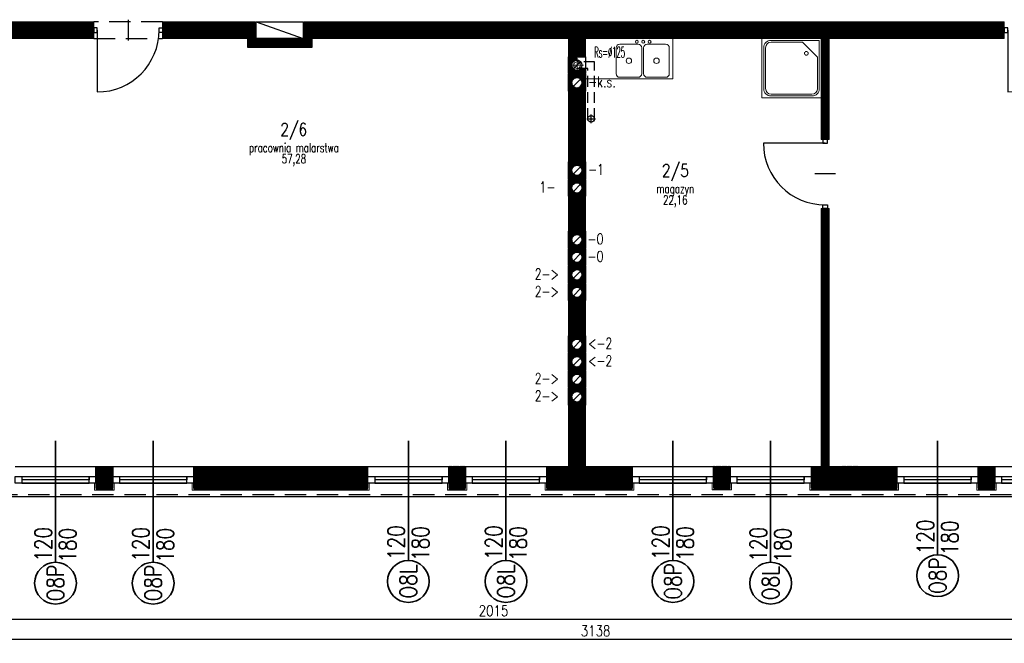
# Model space of a CAD drawing. Header units: inches. Extents: x 27484 to 71626, y -45113 to 39.
# Tile 176 of 256: x 33727 to 35189, y -26283 to -25358. Entities that reach past the tile are written whole.
import ezdxf
from ezdxf.enums import TextEntityAlignment as Align

# ---------------------------------------------------------------- set-up
doc = ezdxf.new("R2010")
doc.units = ezdxf.units.IN
doc.header["$LTSCALE"] = 50
doc.header["$MEASUREMENT"] = 0
doc.linetypes.add('DASHED2', pattern=[9.525, 6.35, -3.175])
doc.linetypes.add('KRE-PUN1', pattern=[2, 1, -0.5, 0, -0.5])
for name, color, linetype in [('_sciany nowe', 5, 'Continuous'), ('_widok', 1, 'Continuous'), ('A-rdzenie zelbetowe', 6, 'Continuous'), ('B-IKS', 4, 'Continuous'), ('B-IKS-OPIS', 4, 'Continuous'), ('B-IKS-OS', 4, 'KRE-PUN1'), ('B-IWE', 2, 'Continuous'), ('B-IWE-KAN', 7, 'Continuous'), ('R-DIM', 6, 'Continuous'), ('R-MET-IWE', 2, 'Continuous'), ('R-MET-OKN-OPIS', 7, 'Continuous'), ('R-MET-OKN-OPIS-SYM', 2, 'Continuous'), ('R-MET-POM-OPIS', 7, 'Continuous'), ('R-MET-POM-OPIS-NR', 2, 'Continuous'), ('R-MET-POM-OPIS-POM', 7, 'Continuous'), ('rz_wentylacja', 10, 'Continuous'), ('S-DRZ-', 7, 'Continuous'), ('S-DRZ-O', 7, 'Continuous'), ('S-DRZ-SKRZYD', 5, 'Continuous'), ('S-DRZ-WEGAR', 7, 'Continuous')]:
    doc.layers.add(name, color=color, linetype=linetype)
for name, color, linetype, lineweight in [('A-ARMATURA', 45, 'Continuous', 5), ('A-okna projektowane', 4, 'Continuous', 30), ('A-PRZERYW', 7, 'DASHED2', 18), ('A-SCIANY', 5, 'Continuous', 18), ('A-WID', 1, 'Continuous', 9), ('A-ść. istn.', 8, 'Continuous', 0), ('B-IWE-KS', 7, 'Continuous', 20), ('mat', 7, 'Continuous', 9), ('R-MET-DRZ', 7, 'Continuous', 15), ('R-MET-OKN', 7, 'Continuous', 35)]:
    doc.layers.add(name, color=color, linetype=linetype, lineweight=lineweight)
doc.styles.add('MET_OKN', font='SIMPLEX.SHX')
doc.styles.add('MET_POM', font='simplex.shx')
doc.styles.add('MM_050', font='romans.shx', dxfattribs={"width": 0.8, "height": 16})
doc.styles.get("Standard").update_dxf_attribs({"font": 'romans.shx'})
doc.dimstyles.new('AM100', dxfattribs={"dimtxt": 0.18, "dimasz": 1, "dimexe": 0, "dimexo": 0, "dimgap": 0, "dimtad": 0, "dimdec": 4, "dimdsep": 46, "dimtxsty": 'MM_050', "dimblk1": 'W1', "dimblk2": 'W1', "dimsah": 1, "dimcen": 4, "dimse1": 1, "dimse2": 1, "dimclrd": 256, "dimclre": 256, "dimclrt": 2, "dimadec": 5, "dimazin": 0, "dimtfac": 0.444444, "dimtdec": 4, "dimtix": 1, "dimtmove": 2, "dimatfit": 3, "dimldrblk": 'W1', "dimfxl": 1, "dimtvp": 0.777778, "dimtolj": 1, "dimarcsym": 0})
pattern_1 = [(45, (31560.1443, -34930.5661), (-0.88388348, 0.88388348), [])]

# ---------------------------------------------------------------- blocks, each defined once
blk = doc.blocks.new('D90-L-DL')
at = {"layer": 'S-DRZ-'}
blk.add_arc((-45, 0), 90, 270, 0, dxfattribs=at)
at = {"layer": 'S-DRZ-O'}
blk.add_line((0, 15.1), (0, -15.1), dxfattribs=at)
at = {"layer": 'S-DRZ-SKRZYD'}
blk.add_line((-45, 0), (-45, -90), dxfattribs=at)
at = {"layer": 'S-DRZ-WEGAR'}
for points in [[(-50, -3.5), (-45, -3.5), (-45, 3.5), (-50, 3.5)], [(45, 3.5), (50, 3.5), (50, -3.5), (45, -3.5)]]:
    blk.add_lwpolyline(points, close=True, dxfattribs=at)
blk = doc.blocks.new('A$C72AE00F3')
at = {"layer": 'A-ARMATURA', "color": 0}
for p, q in [((130, 60), (0, 60)), ((0, 60), (0, 0)), ((130, 60), (130, 0)), ((5.5, 7.9), (5.5, 46.1)), ((10.9, 51.5), (38.2, 51.5)), ((43.6, 46.1), (43.6, 7.9)), ((46.4, 7.9), (46.4, 46.1)), ((51.9, 51.5), (79.1, 51.5)), ((84.6, 46.1), (84.6, 7.9)), ((84.6, 37.9), (84.6, 7.9)), ((38.2, 2.5), (10.9, 2.5)), ((79.1, 2.5), (51.9, 2.5)), ((130, 0), (0, 0))]:
    blk.add_line(p, q, dxfattribs=at)
for centre, radius in [((34.7, 55.2), 2.15), ((44.2, 55.2), 2.15), ((53.7, 55.2), 2.15), ((24.5, 27), 4.09), ((65.5, 27), 4.09)]:
    blk.add_circle(centre, radius, dxfattribs=at)
for centre, start, end in [((10.9, 46.1), 90, 180), ((38.2, 46.1), 0, 90), ((51.9, 46.1), 90, 180), ((79.1, 46.1), 0, 90), ((10.9, 7.9), 180, 270), ((38.2, 7.9), 270, 0), ((51.9, 7.9), 180, 270), ((79.1, 7.9), 270, 0)]:
    blk.add_arc(centre, 5.45, start, end, dxfattribs=at)
blk = doc.blocks.new('NATR80_K')
for p, q in [((-80, 80), (0, 80)), ((-80, 0), (-80, 80)), ((0, 80), (0, 0)), ((-77.5, 67.5), (-77.5, 12.5)), ((-75, 67.5), (-75, 12.5)), ((-12.5, 77.5), (-67.5, 77.5)), ((-12.5, 75), (-67.5, 75)), ((-5, 25), (-5, 67.5)), ((-2.5, 2.5), (-2.5, 67.5)), ((-25, 5), (-5, 25)), ((0, 0), (-80, 0)), ((-67.5, 5), (-25, 5)), ((-67.5, 2.5), (-2.5, 2.5))]:
    blk.add_line(p, q)
blk.add_circle((-20, 20), 2.5)
for centre, radius, start, end in [((-67.5, 67.5), 10, 90, 180), ((-67.5, 67.5), 7.5, 90, 180), ((-12.5, 67.5), 10, 0, 90), ((-12.5, 67.5), 7.5, 0, 90), ((-67.5, 12.5), 10, 180, 270), ((-67.5, 12.5), 7.5, 180, 270)]:
    blk.add_arc(centre, radius, start, end)
blk = doc.blocks.new('IKS00010')
at = {"layer": 'B-IKS'}
blk.add_circle((0, 0), 5, dxfattribs=at)
at = {"layer": 'B-IKS-OS'}
for p, q in [((-6.5, 0), (6.5, 0)), ((0, -6.5), (0, 6.5))]:
    blk.add_line(p, q, dxfattribs=at)
at = {"layer": 'B-IKS-OPIS', "width": 0.75}
blk.add_attdef('DIA', (4, 4), '', height=9, dxfattribs=at)
blk = doc.blocks.new('IWE-KS')
at = {"layer": 'B-IWE-KS'}
for p, q in [((9.7, 0), (-9.7, 0)), ((0, -9.7), (0, 9.7))]:
    blk.add_line(p, q, dxfattribs=at)
blk.add_circle((0, 0), 5, dxfattribs=at)
at = {"layer": 'R-MET-IWE', "oblique": -180, "text_generation_flag": 6, "width": 0.464286}
blk.add_attdef('NR', text='', height=14.1, rotation=180, dxfattribs=at).set_placement((19.9, -0.1), align=Align.MIDDLE)
blk = doc.blocks.new('MPOM0239')
at = {"layer": 'R-MET-POM-OPIS', "style": 'MET_POM', "width": 0.7}
for tag, p in [('POS', (0, -0.225)), ('ARE', (0, -0.49))]:
    blk.add_attdef(tag, text='', height=0.2, dxfattribs=at).set_placement(p, align=Align.CENTER)
at = {"layer": 'R-MET-POM-OPIS', "style": 'MET_POM', "width": 0.7, "flags": 1}
blk.add_attdef('UNI', (0.246, -0.49), '', height=0.2, dxfattribs=at)
at = {"layer": 'R-MET-POM-OPIS-NR', "style": 'MET_POM', "width": 0.8}
blk.add_attdef('NR', text='', height=0.2, dxfattribs=at).set_placement((-0.003, 0.269), align=Align.CENTER)
at = {"layer": 'R-MET-POM-OPIS-POM', "style": 'MET_POM', "width": 0.7}
blk.add_attdef('POM', text='', height=0.2, dxfattribs=at).set_placement((0, 0.022), align=Align.CENTER)
blk = doc.blocks.new('IWE0W')
at = {"layer": 'B-IWE-KAN'}
blk.add_lwpolyline([(0.854, 0.854, -1), (0.146, 0.146), (0.854, 0.854, 1), (0.146, 0.146)], format="xyb", dxfattribs=at)
blk = doc.blocks.new('IWE0W011')
at = {"layer": 'B-IWE'}
blk.add_lwpolyline([(0, 0), (25, 0), (25, 25), (0, 25), (0, 0)], dxfattribs=at)
at = {"xscale": 15, "yscale": 15, "zscale": 15}
blk.add_blockref('IWE0W', (5, 5), dxfattribs=at)
at = {"layer": 'R-MET-IWE', "width": 0.75}
blk.add_attdef('NR', text='', height=9.5, dxfattribs=at).set_placement((12.5, 37), align=Align.MIDDLE)
blk = doc.blocks.new('MET-OK')
at = {"layer": 'R-MET-OKN'}
blk.add_lwpolyline([(0, -42.9), (0, 42.9, 0.581818)], format="xyb", dxfattribs=at)
blk.add_circle((0, 66.1), 23.2, dxfattribs=at)
at = {"layer": 'R-MET-OKN-OPIS', "style": 'MET_OKN', "width": 0.8}
for tag, p in [('SO', (-4.2, 40.7)), ('HO', (23, 40.7))]:
    blk.add_attdef(tag, text='', height=18.8, rotation=90, dxfattribs=at).set_placement(p, align=Align.RIGHT)
at = {"layer": 'R-MET-OKN-OPIS-SYM', "style": 'MET_OKN', "width": 0.8}
blk.add_attdef('SYM', text='', height=18.8, rotation=90, dxfattribs=at).set_placement((9.4, 66.1), align=Align.CENTER)
blk = doc.blocks.new('W1')
for p, q in [((-6, 0), (6, 0)), ((-4.2, -4.2), (4.2, 4.2)), ((0, 6), (0, -6))]:
    blk.add_line(p, q)
blk = doc.blocks.new('*D179')
at = {"layer": 'Defpoints', "color": 0, "ltscale": 0.1, "transparency": 16777216}
for p in [(33013.5, -26065), (36151.5, -26065), (36151.5, -26277.4)]:
    blk.add_point(p, dxfattribs=at)
at = {"layer": 'R-DIM', "lineweight": -2, "ltscale": 0.1, "transparency": 16777216}
blk.add_line((33014.5, -26277.4), (36150.5, -26277.4), dxfattribs=at)
for p, rotation in [((33013.5, -26277.4), 179.9999999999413), ((36151.5, -26277.4), 359.9999999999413)]:
    blk.add_blockref('W1', p, dxfattribs=dict(at, rotation=rotation))
at = {"layer": 'R-DIM', "color": 2, "ltscale": 0.1, "transparency": 16777216, "insert": (34582.5, -26265), "char_height": 16, "attachment_point": 5, "style": 'MM_050'}
blk.add_mtext('\\A1;3138', dxfattribs=at)
blk = doc.blocks.new('*D184')
at = {"layer": 'Defpoints', "color": 0, "ltscale": 0.1, "transparency": 16777216}
for p in [(33423.5, -26065), (35438.5, -26063), (35438.5, -26247.6)]:
    blk.add_point(p, dxfattribs=at)
at = {"layer": 'R-DIM', "lineweight": -2, "ltscale": 0.1, "transparency": 16777216}
blk.add_line((33424.5, -26247.6), (35437.5, -26247.6), dxfattribs=at)
for p, rotation in [((33423.5, -26247.6), 179.9999999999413), ((35438.5, -26247.6), 359.9999999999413)]:
    blk.add_blockref('W1', p, dxfattribs=dict(at, rotation=rotation))
at = {"layer": 'R-DIM', "color": 2, "ltscale": 0.1, "transparency": 16777216, "insert": (34431, -26235.1), "char_height": 16, "attachment_point": 5, "style": 'MM_050'}
blk.add_mtext('\\A1;2015', dxfattribs=at)

msp = doc.modelspace()

# ---------------------------------------------------------------- hatches: boundary and pattern name
at = {"layer": 'A-ść. istn.', "ltscale": 0.1}
h = msp.add_hatch(dxfattribs=at)
h.set_pattern_fill('ANSI31', color=256, scale=10)
h.set_pattern_definition(pattern_1)
h.paths.add_polyline_path([(33637.48246, -25360.96968), (33637.48246, -25373.46968), (33837.48246, -25373.46968), (33837.48246, -25369.89968), (33837.48246, -25360.96968)])
h.paths.add_polyline_path([(33837.48246, -25385.96968), (33837.48246, -25373.46968), (33637.48246, -25373.46968), (33637.48246, -25385.96968)])
h.paths.add_polyline_path([(34554.98246, -25373.46968), (34554.98246, -25385.96968), (34567.48246, -25385.96968), (34917.48246, -25385.96968), (34929.48246, -25385.96968), (35189.48246, -25385.96968), (35189.48246, -25373.46968)])
h.paths.add_polyline_path([(34554.98246, -25360.96968), (34554.98246, -25373.46968), (35189.48246, -25373.46968), (35189.48246, -25369.89968), (35189.48246, -25360.96968)])
h.paths.add_polyline_path([(35291.48246, -25373.46968), (35291.48246, -25377.03968), (35291.48246, -25385.96968), (35509.98246, -25385.96968), (35509.98246, -25373.46968)])
h.paths.add_polyline_path([(35291.48246, -25360.96968), (35291.48246, -25373.46968), (35509.98246, -25373.46968), (35509.98246, -25360.96968)])
h.paths.add_polyline_path([(35509.98246, -25360.96968), (35509.98246, -25373.46968), (35802.48246, -25373.46968), (35802.48246, -25360.96968)])
h.paths.add_polyline_path([(35802.48246, -25385.96968), (35802.48246, -25373.46968), (35509.98246, -25373.46968), (35509.98246, -25385.96968), (35522.48246, -25385.96968)])
h.paths.add_polyline_path([(34161.48246, -25373.46968), (34161.48246, -25385.96968), (34554.98246, -25385.96968), (34554.98246, -25373.46968)])
h.paths.add_polyline_path([(34161.48246, -25360.96968), (34161.48246, -25373.46968), (34554.98246, -25373.46968), (34554.98246, -25360.96968)])
h = msp.add_hatch(dxfattribs=at)
h.set_pattern_fill('ANSI31', color=256, scale=10)
h.set_pattern_definition(pattern_1)
h.paths.add_polyline_path([(33939.48246, -25360.96968), (33939.48246, -25373.46968), (34014.98246, -25373.46968), (34014.98246, -25360.96968)])
h.paths.add_polyline_path([(33939.48246, -25373.46968), (33939.48246, -25377.03968), (33939.48246, -25385.96968), (34014.98246, -25385.96968), (34014.98246, -25373.46968)])
h.paths.add_polyline_path([(34014.98246, -25360.96968), (34014.98246, -25373.46968), (34077.48246, -25373.46968), (34077.48246, -25360.96968)])
h.paths.add_polyline_path([(34014.98246, -25373.46968), (34014.98246, -25385.96968), (34065.48246, -25385.96968), (34065.48246, -25398.96968), (34077.48246, -25398.96968), (34077.48246, -25373.46968)])
h.paths.add_polyline_path([(34161.48246, -25398.96968), (34161.48246, -25385.96968), (34161.48246, -25373.46968), (34149.48246, -25373.46968), (34149.48246, -25386.96968), (34077.48246, -25386.96968), (34077.48246, -25398.96968)])
h.paths.add_polyline_path([(34161.48246, -25360.96968), (34149.48246, -25360.96968), (34149.48246, -25373.46968), (34161.48246, -25373.46968)])
h = msp.add_hatch(dxfattribs=at)
h.set_pattern_fill('ANSI31', color=256, scale=10)
h.set_pattern_definition(pattern_1)
h.paths.add_polyline_path([(34554.98246, -25385.96968), (34542.48246, -25385.96968), (34542.48246, -25412.96968), (34554.98246, -25412.96968)])
h.paths.add_polyline_path([(34567.48246, -25385.96968), (34554.98246, -25385.96968), (34554.98246, -25412.96968), (34567.48246, -25412.96968)])
h.paths.add_polyline_path([(34554.98246, -25432.96968, -0.1989123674), (34549.67916, -25430.77298, -0.6681786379), (34554.98246, -25417.96968), (34554.98246, -25415.72259), (34554.98246, -25412.96968), (34542.48246, -25412.96968), (34542.48246, -25437.96968), (34554.98246, -25437.96968)])
h.paths.add_polyline_path([(34567.48246, -25430.45518), (34560.58557, -25430.45518, -0.2140992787), (34554.98246, -25432.96968), (34554.98246, -25437.96968), (34567.48246, -25437.96968)])
h.paths.add_polyline_path([(34567.48246, -25438.96968), (34554.98246, -25438.96968), (34554.98246, -25443.96968, -0.1989123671), (34560.28576, -25446.16638, -0.6681786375), (34554.98246, -25458.96968), (34554.98246, -25463.96968), (34567.48246, -25463.96968)])
h.paths.add_polyline_path([(34554.98246, -25438.96968), (34542.48246, -25438.96968), (34542.48246, -25463.96968), (34554.98246, -25463.96968), (34554.98246, -25458.96968, -0.1989123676), (34549.67916, -25456.77298, -0.6681786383), (34554.98246, -25443.96968)])
h.paths.add_polyline_path([(34554.98246, -25463.96968), (34542.48246, -25463.96968), (34542.48246, -25568.96968), (34554.98246, -25568.96968)])
h.paths.add_polyline_path([(34567.48246, -25463.96968), (34554.98246, -25463.96968), (34554.98246, -25568.96968), (34567.48246, -25568.96968)])
h.paths.add_polyline_path([(34567.48246, -25568.96968), (34554.98246, -25568.96968), (34554.98246, -25573.96968, -0.1989123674), (34560.28576, -25576.16638, -0.6681786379), (34554.98246, -25588.96968), (34554.98246, -25593.96968), (34567.48246, -25593.96968)])
h.paths.add_polyline_path([(34554.98246, -25568.96968), (34542.48246, -25568.96968), (34542.48246, -25593.96968), (34554.98246, -25593.96968), (34554.98246, -25588.96968, -0.1989123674), (34549.67916, -25586.77298, -0.6681786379), (34554.98246, -25573.96968)])
h.paths.add_polyline_path([(34567.48246, -25594.96968), (34554.98246, -25594.96968), (34554.98246, -25599.96968, -0.1989123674), (34560.28576, -25602.16638, -0.6681786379), (34554.98246, -25614.96968), (34554.98246, -25619.96968), (34567.48246, -25619.96968)])
h.paths.add_polyline_path([(34554.98246, -25594.96968), (34542.48246, -25594.96968), (34542.48246, -25619.96968), (34554.98246, -25619.96968), (34554.98246, -25614.96968, -0.1989123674), (34549.67916, -25612.77298, -0.6681786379), (34554.98246, -25599.96968)])
h.paths.add_polyline_path([(34554.98246, -25619.96968), (34542.48246, -25619.96968), (34542.48246, -25671.96968), (34554.98246, -25671.96968)])
h.paths.add_polyline_path([(34567.48246, -25619.96968), (34554.98246, -25619.96968), (34554.98246, -25671.96968), (34567.48246, -25671.96968)])
h.paths.add_polyline_path([(34567.48246, -25671.96968), (34554.98246, -25671.96968), (34554.98246, -25676.96968, -0.1989123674), (34560.28576, -25679.16638, -0.6681786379), (34554.98246, -25691.96968), (34554.98246, -25696.96968), (34567.48246, -25696.96968)])
h.paths.add_polyline_path([(34554.98246, -25671.96968), (34542.48246, -25671.96968), (34542.48246, -25696.96968), (34554.98246, -25696.96968), (34554.98246, -25691.96968, -0.1989123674), (34549.67916, -25689.77298, -0.6681786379), (34554.98246, -25676.96968)])
h.paths.add_polyline_path([(34554.98246, -25697.96968), (34542.48246, -25697.96968), (34542.48246, -25722.96968), (34554.98246, -25722.96968), (34554.98246, -25717.96968, -0.1989123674), (34549.67916, -25715.77298, -0.6681786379), (34554.98246, -25702.96968)])
h.paths.add_polyline_path([(34567.48246, -25697.96968), (34554.98246, -25697.96968), (34554.98246, -25702.96968, -0.1989123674), (34560.28576, -25705.16638, -0.6681786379), (34554.98246, -25717.96968), (34554.98246, -25722.96968), (34567.48246, -25722.96968)])
h = msp.add_hatch(dxfattribs=at)
h.set_pattern_fill('ANSI31', color=256, scale=10)
h.set_pattern_definition(pattern_1)
h.paths.add_polyline_path([(34929.48246, -25385.96968), (34917.48246, -25385.96968), (34917.48246, -25473.96968), (34917.48246, -25535.96968), (34929.48246, -25535.96968)])
h = msp.add_hatch(dxfattribs=at)
h.set_pattern_fill('ANSI31', color=256, scale=10)
h.set_pattern_definition(pattern_1)
h.paths.add_polyline_path([(35030.48246, -26020.96968), (34972.48513, -26020.96968), (34972.48513, -26033.46968), (35030.48246, -26033.46968)])
h.paths.add_polyline_path([(35030.48246, -26033.46968), (34972.48513, -26033.46968), (34972.48513, -26055.96968), (35030.48246, -26055.96968)])
h.paths.add_polyline_path([(34947.48513, -26033.46968), (34902.48246, -26033.46968), (34902.48246, -26055.96968), (34947.48513, -26055.96968)])
h.paths.add_polyline_path([(34947.48513, -26020.96968), (34929.48246, -26020.96968), (34929.48246, -25637.96968), (34917.48246, -25637.96968), (34917.48246, -26020.96968), (34902.48246, -26020.96968), (34902.48246, -26033.46968), (34947.48513, -26033.46968)])
h = msp.add_hatch(dxfattribs=at)
h.set_pattern_fill('ANSI31', color=256, scale=10)
h.set_pattern_definition(pattern_1)
h.paths.add_polyline_path([(34554.98246, -25723.96968), (34542.48246, -25723.96968), (34542.48246, -25748.96968), (34554.98246, -25748.96968), (34554.98246, -25743.96968, -0.1989123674), (34549.67916, -25741.77298, -0.6681786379), (34554.98246, -25728.96968)])
h.paths.add_polyline_path([(34567.48246, -25723.96968), (34554.98246, -25723.96968), (34554.98246, -25728.96968, -0.1989123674), (34560.28576, -25731.16638, -0.6681786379), (34554.98246, -25743.96968), (34554.98246, -25748.96968), (34567.48246, -25748.96968)])
h.paths.add_polyline_path([(34567.48246, -25749.96968), (34554.98246, -25749.96968), (34554.98246, -25754.96968, -0.1989123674), (34560.28576, -25757.16638, -0.6681786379), (34554.98246, -25769.96968), (34554.98246, -25774.96968), (34567.48246, -25774.96968)])
h.paths.add_polyline_path([(34554.98246, -25749.96968), (34542.48246, -25749.96968), (34542.48246, -25774.96968), (34554.98246, -25774.96968), (34554.98246, -25769.96968, -0.1989123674), (34549.67916, -25767.77298, -0.6681786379), (34554.98246, -25754.96968)])
h.paths.add_polyline_path([(34554.98246, -25774.96968), (34542.48246, -25774.96968), (34542.48246, -25826.96968), (34554.98246, -25826.96968)])
h.paths.add_polyline_path([(34567.48246, -25774.96968), (34554.98246, -25774.96968), (34554.98246, -25826.96968), (34567.48246, -25826.96968)])
h.paths.add_polyline_path([(34567.48246, -25826.96968), (34554.98246, -25826.96968), (34554.98246, -25831.96968, -0.198912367), (34560.28576, -25834.16638, -0.6681786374), (34554.98246, -25846.96968), (34554.98246, -25851.96968), (34567.48246, -25851.96968)])
h.paths.add_polyline_path([(34554.98246, -25826.96968), (34542.48246, -25826.96968), (34542.48246, -25851.96968), (34554.98246, -25851.96968), (34554.98246, -25846.96968, -0.1989123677), (34549.67916, -25844.77298, -0.6681786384), (34554.98246, -25831.96968)])
h.paths.add_polyline_path([(34554.98246, -25852.96968), (34542.48246, -25852.96968), (34542.48246, -25877.96968), (34554.98246, -25877.96968), (34554.98246, -25872.96968, -0.1989123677), (34549.67916, -25870.77298, -0.6681786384), (34554.98246, -25857.96968)])
h.paths.add_polyline_path([(34567.48246, -25852.96968), (34554.98246, -25852.96968), (34554.98246, -25857.96968, -0.198912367), (34560.28576, -25860.16638, -0.6681786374), (34554.98246, -25872.96968), (34554.98246, -25877.96968), (34567.48246, -25877.96968)])
h.paths.add_polyline_path([(34567.48246, -25878.96968), (34554.98246, -25878.96968), (34554.98246, -25883.96968, -0.198912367), (34560.28576, -25886.16638, -0.6681786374), (34554.98246, -25898.96968), (34554.98246, -25903.96968), (34567.48246, -25903.96968)])
h.paths.add_polyline_path([(34554.98246, -25878.96968), (34542.48246, -25878.96968), (34542.48246, -25903.96968), (34554.98246, -25903.96968), (34554.98246, -25898.96968, -0.1989123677), (34549.67916, -25896.77298, -0.6681786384), (34554.98246, -25883.96968)])
h.paths.add_polyline_path([(34554.98246, -25904.96968), (34542.48246, -25904.96968), (34542.48246, -25929.96968), (34554.98246, -25929.96968), (34554.98246, -25924.96968, -0.1989123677), (34549.67916, -25922.77298, -0.6681786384), (34554.98246, -25909.96968)])
h.paths.add_polyline_path([(34567.48246, -25904.96968), (34554.98246, -25904.96968), (34554.98246, -25909.96968, -0.198912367), (34560.28576, -25912.16638, -0.6681786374), (34554.98246, -25924.96968), (34554.98246, -25929.96968), (34567.48246, -25929.96968)])
h = msp.add_hatch(dxfattribs=at)
h.set_pattern_fill('ANSI31', color=256, scale=10)
h.set_pattern_definition(pattern_1)
h.paths.add_polyline_path([(34567.48246, -25929.96968), (34554.98246, -25929.96968), (34554.98246, -26033.46968), (34637.48246, -26033.46968), (34637.48246, -26020.96968), (34567.48246, -26020.96968)])
h.paths.add_polyline_path([(34554.98246, -25929.96968), (34542.48246, -25929.96968), (34542.48246, -26020.96968), (34509.48246, -26020.96968), (34509.48246, -26033.46968), (34554.98246, -26033.46968)])
h.paths.add_polyline_path([(34554.98246, -26033.46968), (34509.48246, -26033.46968), (34509.48246, -26055.96968), (34554.98246, -26055.96968)])
h.paths.add_polyline_path([(34637.48246, -26033.46968), (34554.98246, -26033.46968), (34554.98246, -26055.96968), (34637.48246, -26055.96968)])
h = msp.add_hatch(dxfattribs=at)
h.set_pattern_fill('ANSI31', color=256, scale=10)
h.set_pattern_definition(pattern_1)
h.paths.add_polyline_path([(33865.48246, -26020.96968), (33840.48246, -26020.96968), (33840.48246, -26033.46968), (33865.48246, -26033.46968)])
h.paths.add_polyline_path([(33865.48246, -26033.46968), (33840.48246, -26033.46968), (33840.48246, -26055.96968), (33865.48246, -26055.96968)])
h = msp.add_hatch(dxfattribs=at)
h.set_pattern_fill('ANSI31', color=256, scale=10)
h.set_pattern_definition(pattern_1)
h.paths.add_polyline_path([(34014.98246, -26020.96968), (33985.48246, -26020.96968), (33985.48246, -26033.46968), (34014.98246, -26033.46968)])
h.paths.add_polyline_path([(34014.98246, -26033.46968), (33985.48246, -26033.46968), (33985.48246, -26055.96968), (34014.98246, -26055.96968)])
h.paths.add_polyline_path([(34135.23617, -26033.46968), (34014.98246, -26033.46968), (34014.98246, -26055.96968), (34135.23617, -26055.96968)])
h.paths.add_polyline_path([(34135.23617, -26020.96968), (34014.98246, -26020.96968), (34014.98246, -26033.46968), (34135.23617, -26033.46968)])
h.paths.add_polyline_path([(34244.48246, -26020.96968), (34135.23617, -26020.96968), (34135.23617, -26033.46968), (34244.48246, -26033.46968)])
h.paths.add_polyline_path([(34244.48246, -26033.46968), (34135.23617, -26033.46968), (34135.23617, -26055.96968), (34244.48246, -26055.96968)])
h = msp.add_hatch(dxfattribs=at)
h.set_pattern_fill('ANSI31', color=256, scale=10)
h.set_pattern_definition(pattern_1)
h.paths.add_polyline_path([(34364.48246, -26020.56332), (34389.48246, -26020.56332), (34389.48246, -26055.96968), (34364.48246, -26055.96968)])
h.paths.add_polyline_path([(34757.47979, -26020.56332), (34782.47979, -26020.56332), (34782.48246, -26055.87578), (34757.48246, -26055.87578)])
h.paths.add_polyline_path([(34947.48513, -26020.56332), (34972.48513, -26020.56332), (34972.48513, -26055.96968), (34947.48513, -26055.96968)])
h.paths.add_polyline_path([(35295.48513, -26020.96968), (35320.48513, -26020.96968), (35320.48246, -26055.96968), (35295.48246, -26055.96968)])
h = msp.add_hatch(dxfattribs=at)
h.set_pattern_fill('ANSI31', color=256, scale=10)
h.set_pattern_definition(pattern_1)
h.paths.add_polyline_path([(35150.48246, -26020.96968), (35175.48246, -26020.96968), (35175.48246, -26055.96968), (35150.48246, -26055.96968)])

# ---------------------------------------------------------------- linework, layer by layer
at = {"layer": '_sciany nowe'}
for p, q in [((34077.48246, -25386.96968), (34077.48246, -25360.96968)), ((34149.48246, -25386.96968), (34149.48246, -25360.96968)), ((34077.48246, -25386.96968), (34149.48246, -25386.96968)), ((34065.48246, -25398.96968), (34161.48246, -25398.96968))]:
    msp.add_line(p, q, dxfattribs=at)
at = {"layer": '_widok'}
msp.add_line((34078.48246, -25360.96968), (34148.48246, -25385.96968), dxfattribs=at)
msp.add_lwpolyline([(34148.48246, -25385.96968), (34078.48246, -25385.96968), (34078.48246, -25360.96968), (34148.48246, -25360.96968)], close=True, dxfattribs=at)
at = {"layer": 'A-okna projektowane'}
for points in [[(33720.48246, -26035.96968), (33840.48246, -26035.96968), (33840.48246, -26045.96968), (33720.48246, -26045.96968), (33720.48246, -26035.96968), (33730.48246, -26035.96968), (33730.48246, -26045.96968), (33830.48246, -26045.96968), (33830.48246, -26035.96968), (33830.48246, -26040.96968), (33730.48246, -26040.96968), (33730.48246, -26040.96968), (33730.48246, -26040.96968), (33730.48246, -26040.96968)], [(33865.48246, -26035.96968), (33985.48246, -26035.96968), (33985.48246, -26045.96968), (33865.48246, -26045.96968), (33865.48246, -26035.96968), (33875.48246, -26035.96968), (33875.48246, -26045.96968), (33975.48246, -26045.96968), (33975.48246, -26035.96968), (33975.48246, -26040.96968), (33875.48246, -26040.96968), (33875.48246, -26040.96968), (33875.48246, -26040.96968), (33875.48246, -26040.96968)], [(34244.48246, -26035.96968), (34364.48246, -26035.96968), (34364.48246, -26045.96968), (34244.48246, -26045.96968), (34244.48246, -26035.96968), (34254.48246, -26035.96968), (34254.48246, -26045.96968), (34354.48246, -26045.96968), (34354.48246, -26035.96968), (34354.48246, -26040.96968), (34254.48246, -26040.96968), (34254.48246, -26040.96968), (34254.48246, -26040.96968), (34254.48246, -26040.96968)], [(34389.48246, -26035.96968), (34509.48246, -26035.96968), (34509.48246, -26045.96968), (34389.48246, -26045.96968), (34389.48246, -26035.96968), (34399.48246, -26035.96968), (34399.48246, -26045.96968), (34499.48246, -26045.96968), (34499.48246, -26035.96968), (34499.48246, -26040.96968), (34399.48246, -26040.96968), (34399.48246, -26040.96968), (34399.48246, -26040.96968), (34399.48246, -26040.96968)], [(34637.48246, -26035.96968), (34757.47979, -26035.96968), (34757.47979, -26045.96968), (34637.48246, -26045.96968), (34637.48246, -26035.96968), (34647.48246, -26035.96968), (34647.48246, -26045.96968), (34747.47979, -26045.96968), (34747.47979, -26035.96968), (34747.47979, -26040.96968), (34647.48246, -26040.96968), (34647.48246, -26040.96968), (34647.48246, -26040.96968), (34647.48246, -26040.96968)], [(34782.48246, -26035.96968), (34902.48246, -26035.96968), (34902.48246, -26045.96968), (34782.48246, -26045.96968), (34782.48246, -26035.96968), (34792.48246, -26035.96968), (34792.48246, -26045.96968), (34892.48246, -26045.96968), (34892.48246, -26035.96968), (34892.48246, -26040.96968), (34792.48246, -26040.96968), (34792.48246, -26040.96968), (34792.48246, -26040.96968), (34792.48246, -26040.96968)], [(35030.48246, -26035.96968), (35150.48246, -26035.96968), (35150.48246, -26045.96968), (35030.48246, -26045.96968), (35030.48246, -26035.96968), (35040.48246, -26035.96968), (35040.48246, -26045.96968), (35140.48246, -26045.96968), (35140.48246, -26035.96968), (35140.48246, -26040.96968), (35040.48246, -26040.96968), (35040.48246, -26040.96968), (35040.48246, -26040.96968), (35040.48246, -26040.96968)], [(35175.48246, -26035.96968), (35295.48246, -26035.96968), (35295.48246, -26045.96968), (35175.48246, -26045.96968), (35175.48246, -26035.96968), (35185.48246, -26035.96968), (35185.48246, -26045.96968), (35285.48246, -26045.96968), (35285.48246, -26035.96968), (35285.48246, -26040.96968), (35185.48246, -26040.96968), (35185.48246, -26040.96968), (35185.48246, -26040.96968), (35185.48246, -26040.96968)]]:
    msp.add_lwpolyline(points, dxfattribs=at)
at = {"layer": 'A-PRZERYW', "lineweight": -3, "ltscale": 0.1}
for p, q in [((33939.48246, -25360.96968), (33837.48246, -25360.96968)), ((33837.48246, -25385.96968), (33939.48246, -25385.96968)), ((35438.47979, -26062.96968), (33423.48246, -26062.96968))]:
    msp.add_line(p, q, dxfattribs=at)
at = {"layer": 'A-rdzenie zelbetowe', "ltscale": 0.1}
for points in [[(33840.48246, -26020.96968), (33865.48246, -26020.96968), (33865.48246, -26045.96968), (33840.48246, -26045.96968)], [(34364.48246, -26020.96968), (34389.48246, -26020.96968), (34389.48246, -26045.96968), (34364.48246, -26045.96968)], [(34757.47979, -26020.96968), (34782.47979, -26020.96968), (34782.48246, -26045.96968), (34757.48246, -26045.96968)], [(34947.48513, -26020.96968), (34972.48513, -26020.96968), (34972.48513, -26045.96968), (34947.48513, -26045.96968)], [(35150.48246, -26020.96968), (35175.48246, -26020.96968), (35175.48246, -26045.96968), (35150.48246, -26045.96968)], [(35150.48246, -26020.96968), (35175.48246, -26020.96968), (35175.48246, -26045.96968), (35150.48246, -26045.96968)]]:
    msp.add_lwpolyline(points, close=True, dxfattribs=at)
at = {"layer": 'A-SCIANY', "ltscale": 3}
for p, q in [((33612.48246, -25360.96968), (33837.48246, -25360.96968)), ((33837.48246, -25360.96968), (33837.48246, -25385.96968)), ((33939.48246, -25385.96968), (33939.48246, -25360.96968)), ((33939.48246, -25360.96968), (34077.48246, -25360.96968)), ((34149.48246, -25360.96968), (35189.48246, -25360.96968)), ((35189.48246, -25360.96968), (35189.48246, -25385.96968)), ((33637.48246, -25385.96968), (33837.48246, -25385.96968)), ((33939.48246, -25385.96968), (34065.48246, -25385.96968)), ((34065.48246, -25385.96968), (34065.48246, -25398.96968)), ((34077.48246, -25386.96968), (34077.48246, -25385.96968)), ((34161.48246, -25385.96968), (34542.48246, -25385.96968)), ((34161.48246, -25385.96968), (34161.48246, -25398.96968)), ((34542.48246, -25385.96968), (34542.48246, -26020.96968)), ((34917.48246, -25385.96968), (34567.48246, -25385.96968)), ((34567.48246, -25385.96968), (34567.48246, -26020.96968)), ((34917.48246, -25385.96968), (34917.48246, -25535.96968)), ((34929.48246, -25385.96968), (35189.48246, -25385.96968)), ((34929.48246, -25385.96968), (34929.48246, -25535.96968)), ((34929.48246, -25535.96968), (34917.48246, -25535.96968)), ((34929.48246, -25637.96968), (34917.48246, -25637.96968)), ((34917.48246, -25637.96968), (34917.48246, -26020.96968)), ((34929.48246, -25637.96968), (34929.48246, -26020.96968)), ((33840.48246, -26020.96968), (33865.48246, -26020.96968)), ((33840.48246, -26045.96968), (33840.48246, -26020.96968)), ((33865.48246, -26045.96968), (33865.48246, -26020.96968)), ((33985.48246, -26020.96968), (34244.48246, -26020.96968)), ((33985.48246, -26045.96968), (33985.48246, -26020.96968)), ((34244.48246, -26045.96968), (34244.48246, -26020.96968)), ((34364.48246, -26020.96968), (34389.48246, -26020.96968)), ((34364.48246, -26045.96968), (34364.48246, -26020.96968)), ((34389.48246, -26045.96968), (34389.48246, -26020.96968)), ((34509.48246, -26020.96968), (34542.48246, -26020.96968)), ((34509.48246, -26045.96968), (34509.48246, -26020.96968)), ((34637.48246, -26020.96968), (34567.48246, -26020.96968)), ((34637.48246, -26020.96968), (34637.48513, -26020.96968)), ((34637.48246, -26020.96968), (34637.48513, -26020.96968)), ((34637.48246, -26045.96968), (34637.48246, -26020.96968)), ((34757.48245, -26045.87578), (34757.48245, -26020.87578)), ((34757.48246, -26020.96968), (34782.48246, -26020.96968)), ((34782.48245, -26045.87578), (34782.48245, -26020.87578)), ((34902.48246, -26045.96968), (34902.48246, -26020.87578)), ((34902.48246, -26020.96968), (34917.48246, -26020.96968)), ((35030.48246, -26020.96968), (34929.48246, -26020.96968)), ((35030.48246, -26045.96968), (35030.48246, -26020.87578)), ((35150.48246, -26020.96968), (35163.48246, -26020.96968)), ((35150.48246, -26020.96968), (35175.48246, -26020.96968)), ((35150.48246, -26045.96968), (35150.48246, -26020.96968)), ((35175.48246, -26045.96968), (35175.48246, -26020.96968)), ((33838.48246, -26055.96968), (33838.48246, -26045.96968)), ((33867.48246, -26055.96968), (33867.48246, -26045.96968)), ((33983.48246, -26055.96968), (33983.48246, -26045.96968)), ((34246.48246, -26055.96968), (34246.48246, -26045.96968)), ((34362.48246, -26055.96968), (34362.48246, -26045.96968)), ((34391.48246, -26055.96968), (34391.48246, -26045.96968)), ((34507.48246, -26055.96968), (34507.48246, -26045.96968)), ((34639.48246, -26055.96968), (34639.48246, -26045.96968)), ((34755.48245, -26055.87578), (34755.48245, -26045.96968)), ((34784.48247, -26055.87578), (34784.48247, -26045.96968)), ((34900.48246, -26055.96968), (34900.48246, -26045.96968)), ((35032.48246, -26055.96968), (35032.48246, -26045.96968)), ((35148.48246, -26055.96968), (35148.48246, -26045.96968)), ((35177.48246, -26055.96968), (35177.48246, -26045.96968)), ((33867.48246, -26055.96968), (33838.48246, -26055.96968)), ((34246.48246, -26055.96968), (33983.48246, -26055.96968)), ((34391.48246, -26055.96968), (34362.48246, -26055.96968)), ((34639.48246, -26055.96968), (34507.48246, -26055.96968)), ((34784.48247, -26055.87578), (34755.48245, -26055.87578)), ((35032.48246, -26055.96968), (34900.48246, -26055.96968)), ((35177.48246, -26055.96968), (35148.48246, -26055.96968))]:
    msp.add_line(p, q, dxfattribs=at)
at = {"layer": 'A-WID', "lineweight": -2}
for p, q in [((33720.48246, -26020.96968), (33840.48246, -26020.96968)), ((33865.48246, -26020.96968), (33985.48246, -26020.96968)), ((34244.48246, -26020.96968), (34364.48246, -26020.96968)), ((34389.48246, -26020.96968), (34509.48246, -26020.96968)), ((34637.48246, -26020.96968), (34757.47713, -26020.96968)), ((34782.48246, -26020.96968), (34902.48246, -26020.96968)), ((35030.48246, -26020.96968), (35150.48246, -26020.96968)), ((35175.48246, -26020.96968), (35295.48246, -26020.96968)), ((35440.47979, -26065.96968), (33421.48246, -26065.96968))]:
    msp.add_line(p, q, dxfattribs=at)
at = {"layer": 'B-IKS', "linetype": 'DASHED2', "ltscale": 0.05}
for p, q in [((34580.84055, -25420.42696), (34554.98246, -25420.42696)), ((34580.84055, -25505.06241), (34580.84055, -25420.42696)), ((34570.84055, -25430.45518), (34554.98246, -25430.45518)), ((34570.84055, -25505.06241), (34570.84055, -25430.45518))]:
    msp.add_line(p, q, dxfattribs=at)
at = {"layer": 'mat', "ltscale": 0.1}
for p, q in [((34542.48246, -25385.96968), (34567.48246, -25385.96968)), ((34929.48246, -25385.96968), (34917.48246, -25385.96968))]:
    msp.add_line(p, q, dxfattribs=at)
at = {"layer": 'mat'}
for p, q in [((33840.48246, -26052.96968), (33840.48246, -26045.96968)), ((33865.48246, -26052.96968), (33865.48246, -26045.96968)), ((33985.48246, -26052.96968), (33985.48246, -26045.96968)), ((34244.48246, -26052.96968), (34244.48246, -26045.96968)), ((34364.48246, -26052.96968), (34364.48246, -26045.96968)), ((34389.48246, -26052.96968), (34389.48246, -26045.96968)), ((34509.48246, -26052.96968), (34509.48246, -26045.96968)), ((34637.48246, -26052.96968), (34637.48246, -26045.96968)), ((34757.48245, -26052.96968), (34757.48245, -26045.96968)), ((34782.48245, -26052.96968), (34782.48245, -26045.96968)), ((35030.48246, -26052.96968), (35030.48246, -26045.96968)), ((35150.48246, -26052.96968), (35150.48246, -26045.96968)), ((35175.48246, -26052.96968), (35175.48246, -26045.96968))]:
    msp.add_line(p, q, dxfattribs=at)
for points in [[(33865.48246, -26045.96968), (33840.48246, -26045.96968)], [(33865.48246, -26052.96968), (33840.48246, -26052.96968)], [(34244.48246, -26045.96968), (33985.48246, -26045.96968)], [(34244.48246, -26052.96968), (33985.48246, -26052.96968)], [(34389.48246, -26045.96968), (34364.48246, -26045.96968)], [(34389.48246, -26052.96968), (34364.48246, -26052.96968)], [(34637.48513, -26045.96968), (34509.48246, -26045.96968)], [(34637.48246, -26052.96968), (34509.48246, -26052.96968)], [(34782.48246, -26045.96968), (34757.48246, -26045.96968)], [(34782.48246, -26052.96968), (34757.48246, -26052.96968)], [(35030.30555, -26045.96968), (34902.48246, -26045.96968)], [(35030.48246, -26052.96968), (34902.48246, -26052.96968), (34902.48246, -26045.96968)], [(35175.48246, -26045.96968), (35150.30555, -26045.96968)], [(35175.48246, -26052.96968), (35150.48246, -26052.96968)]]:
    msp.add_lwpolyline(points, dxfattribs=at)
at = {"layer": 'R-MET-OKN'}
for p, q in [((33780.48246, -26055.96968), (33780.48246, -25982.96968)), ((33925.48246, -26055.96968), (33925.48246, -25982.96968)), ((34304.48246, -26055.96968), (34304.48246, -25982.96968)), ((34449.48246, -26062.96968), (34449.48246, -25982.96968)), ((34697.48246, -26055.96968), (34697.48246, -25982.96968)), ((34842.48246, -26055.96968), (34842.48246, -25982.96968)), ((35090.48246, -26055.96968), (35090.48246, -25982.96968))]:
    msp.add_line(p, q, dxfattribs=at)

# ---------------------------------------------------------------- block references
at = {"ltscale": 0.1, "xscale": -1}
msp.add_blockref('A$C72AE00F3', (34697.48249, -25445.96967), dxfattribs=at)
at = {"layer": 'A-ARMATURA', "lineweight": -3, "xscale": -1.100000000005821, "yscale": 1.100000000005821, "zscale": 1.1, "rotation": 180}
msp.add_blockref('NATR80_K', (34917.48246, -25385.96968), dxfattribs=at)
at = {"layer": 'B-IKS'}
msp.add_blockref('IKS00010', (34575.84055, -25505.06241), dxfattribs=at)
at = {"layer": 'R-MET-DRZ', "extrusion": (0, 0, -1), "xscale": -1.020000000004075, "yscale": 1.019999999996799, "zscale": -1.019999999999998}
for p in [(-33888.48246, -25373.46968), (-35240.48246, -25373.46968)]:
    msp.add_blockref('D90-L-DL', p, dxfattribs=at)
at = {"layer": 'R-MET-DRZ', "extrusion": (0, 0, -1), "xscale": -1.020000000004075, "yscale": 1.019999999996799, "zscale": -1.019999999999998, "rotation": 90}
msp.add_blockref('D90-L-DL', (-34923.48246, -25586.96968), dxfattribs=at)
at = {"layer": 'R-MET-IWE'}
ref = msp.add_blockref('IWE-KS', (34554.98246, -25425.46968), dxfattribs=dict(at, zscale=1.25))
ref.add_attrib('NR', 'Rs=%%c125', dxfattribs={"height": 16, "rotation": 180, "text_generation_flag": 6, "width": 0.464286}).set_placement((34603.39569, -25406.20237), align=Align.MIDDLE)
at = {"layer": 'R-MET-OKN'}
ref = msp.add_blockref('MET-OK', (35090.48246, -26094.80632), dxfattribs=dict(at, xscale=-1.336499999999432, yscale=1.336499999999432, zscale=1.3365, rotation=180))
ref.add_attrib('SYM', 'O8P', dxfattribs={"layer": 'R-MET-OKN-OPIS-SYM', "height": 25.059375, "rotation": 90, "style": 'MET_OKN', "width": 0.8}).set_placement((35103.01215, -26183.15394), align=Align.CENTER)
ref.add_attrib('SO', '120', dxfattribs={"layer": 'R-MET-OKN-OPIS', "height": 25.059375, "rotation": 90, "style": 'MET_OKN', "width": 0.8}).set_placement((35084.8441, -26099.74218), align=Align.RIGHT)
ref.add_attrib('HO', '180', dxfattribs={"layer": 'R-MET-OKN-OPIS', "height": 25.059375, "rotation": 90, "style": 'MET_OKN', "width": 0.8}).set_placement((35121.1802, -26101.13544), align=Align.RIGHT)
ref = msp.add_blockref('MET-OK', (33780.48246, -26105.80632), dxfattribs=dict(at, xscale=-1.336499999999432, yscale=1.336499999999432, zscale=1.3365, rotation=180))
ref.add_attrib('SYM', 'O8P', dxfattribs={"layer": 'R-MET-OKN-OPIS-SYM', "height": 25.059375, "rotation": 90, "style": 'MET_OKN', "width": 0.8}).set_placement((33793.01215, -26194.15394), align=Align.CENTER)
ref.add_attrib('SO', '120', dxfattribs={"layer": 'R-MET-OKN-OPIS', "height": 25.059375, "rotation": 90, "style": 'MET_OKN', "width": 0.8}).set_placement((33774.8441, -26110.74218), align=Align.RIGHT)
ref.add_attrib('HO', '180', dxfattribs={"layer": 'R-MET-OKN-OPIS', "height": 25.059375, "rotation": 90, "style": 'MET_OKN', "width": 0.8}).set_placement((33811.1802, -26112.13544), align=Align.RIGHT)
ref = msp.add_blockref('MET-OK', (33925.48246, -26105.80632), dxfattribs=dict(at, xscale=-1.336499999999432, yscale=1.336499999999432, zscale=1.3365, rotation=180))
ref.add_attrib('SYM', 'O8P', dxfattribs={"layer": 'R-MET-OKN-OPIS-SYM', "height": 25.059375, "rotation": 90, "style": 'MET_OKN', "width": 0.8}).set_placement((33938.01215, -26194.15394), align=Align.CENTER)
ref.add_attrib('SO', '120', dxfattribs={"layer": 'R-MET-OKN-OPIS', "height": 25.059375, "rotation": 90, "style": 'MET_OKN', "width": 0.8}).set_placement((33919.8441, -26110.74218), align=Align.RIGHT)
ref.add_attrib('HO', '180', dxfattribs={"layer": 'R-MET-OKN-OPIS', "height": 25.059375, "rotation": 90, "style": 'MET_OKN', "width": 0.8}).set_placement((33956.1802, -26112.13544), align=Align.RIGHT)
ref = msp.add_blockref('MET-OK', (34304.48246, -26103.30632), dxfattribs=dict(at, xscale=-1.336499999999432, yscale=1.336499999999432, zscale=1.3365, rotation=180))
ref.add_attrib('SYM', 'O8L', dxfattribs={"layer": 'R-MET-OKN-OPIS-SYM', "height": 25.059375, "rotation": 90, "style": 'MET_OKN', "width": 0.8}).set_placement((34317.01215, -26191.65394), align=Align.CENTER)
ref.add_attrib('SO', '120', dxfattribs={"layer": 'R-MET-OKN-OPIS', "height": 25.059375, "rotation": 90, "style": 'MET_OKN', "width": 0.8}).set_placement((34298.8441, -26108.24218), align=Align.RIGHT)
ref.add_attrib('HO', '180', dxfattribs={"layer": 'R-MET-OKN-OPIS', "height": 25.059375, "rotation": 90, "style": 'MET_OKN', "width": 0.8}).set_placement((34335.1802, -26109.63544), align=Align.RIGHT)
ref = msp.add_blockref('MET-OK', (34449.48246, -26103.30632), dxfattribs=dict(at, xscale=-1.336499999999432, yscale=1.336499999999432, zscale=1.3365, rotation=180))
ref.add_attrib('SYM', 'O8L', dxfattribs={"layer": 'R-MET-OKN-OPIS-SYM', "height": 25.059375, "rotation": 90, "style": 'MET_OKN', "width": 0.8}).set_placement((34462.01215, -26191.65394), align=Align.CENTER)
ref.add_attrib('SO', '120', dxfattribs={"layer": 'R-MET-OKN-OPIS', "height": 25.059375, "rotation": 90, "style": 'MET_OKN', "width": 0.8}).set_placement((34443.8441, -26108.24218), align=Align.RIGHT)
ref.add_attrib('HO', '180', dxfattribs={"layer": 'R-MET-OKN-OPIS', "height": 25.059375, "rotation": 90, "style": 'MET_OKN', "width": 0.8}).set_placement((34480.1802, -26109.63544), align=Align.RIGHT)
ref = msp.add_blockref('MET-OK', (34697.48246, -26103.30632), dxfattribs=dict(at, xscale=-1.336499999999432, yscale=1.336499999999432, zscale=1.3365, rotation=180))
ref.add_attrib('SYM', 'O8P', dxfattribs={"layer": 'R-MET-OKN-OPIS-SYM', "height": 25.059375, "rotation": 90, "style": 'MET_OKN', "width": 0.8}).set_placement((34710.01215, -26191.65394), align=Align.CENTER)
ref.add_attrib('SO', '120', dxfattribs={"layer": 'R-MET-OKN-OPIS', "height": 25.059375, "rotation": 90, "style": 'MET_OKN', "width": 0.8}).set_placement((34691.8441, -26108.24218), align=Align.RIGHT)
ref.add_attrib('HO', '180', dxfattribs={"layer": 'R-MET-OKN-OPIS', "height": 25.059375, "rotation": 90, "style": 'MET_OKN', "width": 0.8}).set_placement((34728.1802, -26109.63544), align=Align.RIGHT)
ref = msp.add_blockref('MET-OK', (34842.48246, -26105.80632), dxfattribs=dict(at, xscale=-1.336499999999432, yscale=1.336499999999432, zscale=1.3365, rotation=180))
ref.add_attrib('SYM', 'O8L', dxfattribs={"layer": 'R-MET-OKN-OPIS-SYM', "height": 25.059375, "rotation": 90, "style": 'MET_OKN', "width": 0.8}).set_placement((34855.01215, -26194.15394), align=Align.CENTER)
ref.add_attrib('SO', '120', dxfattribs={"layer": 'R-MET-OKN-OPIS', "height": 25.059375, "rotation": 90, "style": 'MET_OKN', "width": 0.8}).set_placement((34836.8441, -26110.74218), align=Align.RIGHT)
ref.add_attrib('HO', '180', dxfattribs={"layer": 'R-MET-OKN-OPIS', "height": 25.059375, "rotation": 90, "style": 'MET_OKN', "width": 0.8}).set_placement((34873.1802, -26112.13544), align=Align.RIGHT)
at = {"layer": 'R-MET-POM-OPIS'}
ref = msp.add_blockref('MPOM0239', (34134.51359, -25556.04834), dxfattribs=dict(at, xscale=67.20000000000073, yscale=67.20000000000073, zscale=67.20000000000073))
ref.add_attrib('NR', '2/6', dxfattribs={"layer": 'R-MET-POM-OPIS-NR', "height": 18.816, "style": 'MET_POM', "width": 0.8}).set_placement((34134.32324, -25530.25209), align=Align.CENTER)
ref.add_attrib('ARE', '57,28', dxfattribs={"height": 13.44, "style": 'MET_POM', "width": 0.7}).set_placement((34134.51359, -25571.16657), align=Align.CENTER)
ref.add_attrib('POM', 'pracownia malarstwa', dxfattribs={"layer": 'R-MET-POM-OPIS-POM', "height": 13.44, "style": 'MET_POM', "width": 0.7}).set_placement((34134.51359, -25554.54829), align=Align.CENTER)
ref = msp.add_blockref('MPOM0239', (34700.85503, -25617.02407), dxfattribs=dict(at, xscale=-67.20000000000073, yscale=67.20000000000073, zscale=67.19999999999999))
ref.add_attrib('NR', '2/5', dxfattribs={"layer": 'R-MET-POM-OPIS-NR', "height": 18.816, "style": 'MET_POM', "width": 0.8}).set_placement((34701.04537, -25591.22783), align=Align.CENTER)
ref.add_attrib('ARE', '22,16', dxfattribs={"height": 13.44, "style": 'MET_POM', "width": 0.7}).set_placement((34700.85503, -25632.1423), align=Align.CENTER)
ref.add_attrib('POM', 'magazyn', dxfattribs={"layer": 'R-MET-POM-OPIS-POM', "height": 13.44, "style": 'MET_POM', "width": 0.7}).set_placement((34700.85503, -25615.52403), align=Align.CENTER)
at = {"layer": 'rz_wentylacja', "xscale": -1, "rotation": 90}
msp.add_blockref('IWE0W011', (34567.48246, -25412.96968), dxfattribs=at)
at = {"layer": 'rz_wentylacja'}
ref = msp.add_blockref('IWE0W011', (34567.48246, -25438.96968), dxfattribs=dict(at, xscale=-1, rotation=90))
ref.add_attrib('NR', '-k.s.', (34571.38769, -25458.32538), dxfattribs={"layer": 'R-MET-IWE', "height": 16, "width": 0.75})
ref = msp.add_blockref('IWE0W011', (34567.48246, -25568.96968), dxfattribs=dict(at, xscale=-1, rotation=90))
ref.add_attrib('NR', '-1', (34571.38769, -25588.32538), dxfattribs={"layer": 'R-MET-IWE', "height": 16, "width": 0.75})
ref = msp.add_blockref('IWE0W011', (34567.48246, -25594.96968), dxfattribs=dict(at, xscale=-1, rotation=90))
ref.add_attrib('NR', '1-', (34499.20665, -25614.32538), dxfattribs={"layer": 'R-MET-IWE', "height": 16, "width": 0.75})
ref = msp.add_blockref('IWE0W011', (34567.48246, -25671.96968), dxfattribs=dict(at, xscale=-1, rotation=90))
ref.add_attrib('NR', '-0', (34570.67944, -25691.32538), dxfattribs={"layer": 'R-MET-IWE', "height": 16, "width": 0.75})
ref = msp.add_blockref('IWE0W011', (34567.48246, -25697.96968), dxfattribs=dict(at, xscale=-1, rotation=90))
ref.add_attrib('NR', '-0', (34570.67944, -25717.32538), dxfattribs={"layer": 'R-MET-IWE', "height": 16, "width": 0.75})
ref = msp.add_blockref('IWE0W011', (34567.48246, -25723.96968), dxfattribs=dict(at, xscale=-1, rotation=90))
ref.add_attrib('NR', '2->', (34492.09295, -25743.32538), dxfattribs={"layer": 'R-MET-IWE', "height": 16, "width": 0.75})
ref = msp.add_blockref('IWE0W011', (34567.48246, -25749.96968), dxfattribs=dict(at, xscale=-1, rotation=90))
ref.add_attrib('NR', '2->', (34492.09295, -25769.32538), dxfattribs={"layer": 'R-MET-IWE', "height": 16, "width": 0.75})
ref = msp.add_blockref('IWE0W011', (34567.48246, -25826.96968), dxfattribs=dict(at, xscale=-1, rotation=90))
ref.add_attrib('NR', '<-2', (34571.38769, -25846.32538), dxfattribs={"layer": 'R-MET-IWE', "height": 16, "width": 0.75})
ref = msp.add_blockref('IWE0W011', (34567.48246, -25852.96968), dxfattribs=dict(at, xscale=-1, rotation=90))
ref.add_attrib('NR', '<-2', (34571.38769, -25872.32538), dxfattribs={"layer": 'R-MET-IWE', "height": 16, "width": 0.75})
ref = msp.add_blockref('IWE0W011', (34567.48246, -25878.96968), dxfattribs=dict(at, xscale=-1, rotation=90))
ref.add_attrib('NR', '2->', (34492.09295, -25898.32538), dxfattribs={"layer": 'R-MET-IWE', "height": 16, "width": 0.75})
ref = msp.add_blockref('IWE0W011', (34567.48246, -25904.96968), dxfattribs=dict(at, xscale=-1, rotation=90))
ref.add_attrib('NR', '2->', (34492.09295, -25924.32538), dxfattribs={"layer": 'R-MET-IWE', "height": 16, "width": 0.75})

# ---------------------------------------------------------------- dimensions: what is measured, and where the dimension line sits
at = {"layer": 'R-DIM', "ltscale": 0.1}
dim = msp.add_linear_dim(base=(36151.48246, -26277.41763), p1=(33013.48246, -26064.96968), p2=(36151.48246, -26064.96968), dimstyle='AM100', dxfattribs=at)
dim.commit()
dim.dimension.update_dxf_attribs({"geometry": '*D179', "text_midpoint": (34582.48246, -26264.97318)})
dim = msp.add_linear_dim(base=(35438.47979, -26247.57667), p1=(33423.48246, -26064.96968), p2=(35438.47979, -26062.96968), text='2015', dimstyle='AM100', dxfattribs=at)
dim.commit()
dim.dimension.update_dxf_attribs({"geometry": '*D184', "text_midpoint": (34430.98113, -26235.13223)})

doc.saveas('drawing.dxf')
